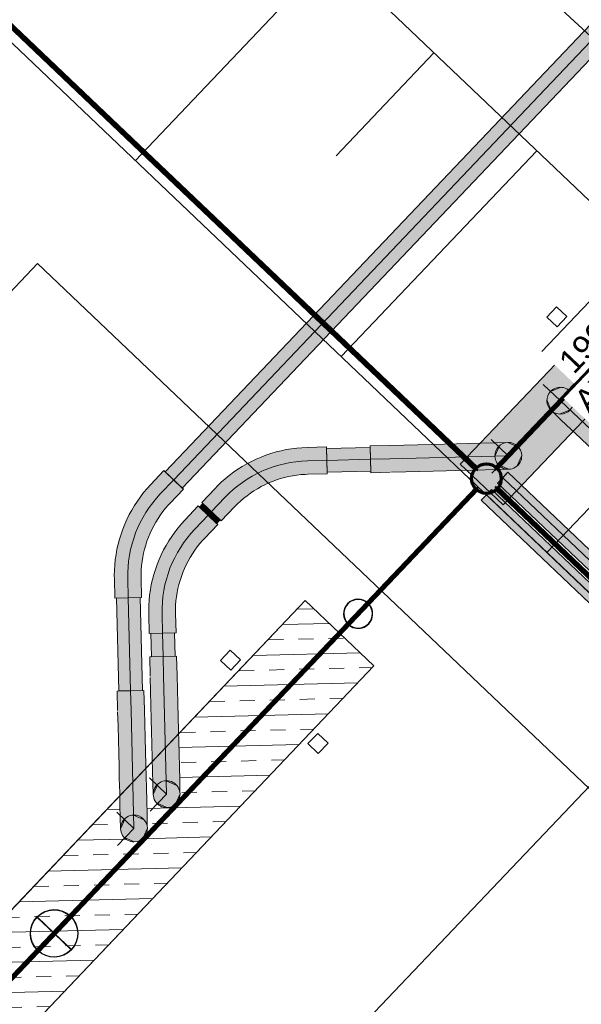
# Model space of a CAD drawing. Header units: metres. Extents: x 32343130.2 to 32343186.6, y 5699222 to 5699276.9.
# Tile 27 of 43: x 32343162.2 to 32343164.6, y 5699236.1 to 5699240.3. Entities that reach past the tile are written whole.
import ezdxf

# ---------------------------------------------------------------- set-up
doc = ezdxf.new("R2010")
doc.units = ezdxf.units.M
doc.linetypes.add('Mitte 1', pattern=[0.03, 0.012, -0.006, 0.006, -0.006])
for name, color, linetype, lineweight in [('0-1', 7, 'Continuous', 5), ('A-ANNO-NOTE-1', 7, 'Continuous', 9), ('A-DETL-MBND', 7, 'Continuous', 18), ('E-ELEC-EQPM', 7, 'Continuous', 18), ('E-POWR-CNTR', 7, 'Mitte 1', 25), ('G-ANNO-SYMB-1', 7, 'Continuous', 9)]:
    doc.layers.add(name, color=color, linetype=linetype, lineweight=lineweight)
for name, color, linetype, lineweight, true_color in [('A-DETL-MBND-1', 7, 'Continuous', 5, 0xcccccc), ('A-DETL-MBND-2', 1, 'Continuous', 5, 0xff0000), ('A-DETL-MBND-3', 4, 'Continuous', 5, 0x00ffff), ('A-DETL-MBND-6', 4, 'Continuous', 18, 0x00ffff), ('A-FLOR-HRAL-1', 7, 'Continuous', 5, 0xcccccc), ('A-FLOR-HRAL-2', 7, 'Continuous', 9, 0xcccccc), ('A-GENM-1', 7, 'Continuous', 5, 0xcccccc), ('A-GENM-2', 7, 'Continuous', 25, 0xcccccc), ('A-GENM-3', 7, 'Continuous', 25, 0xcce5f2), ('A-MASS-1', 7, 'Continuous', 9, 0xcccccc), ('A-MASS-2', 7, 'Continuous', 5, 0xcccccc), ('E-ELEC-EQPM-1', 1, 'Continuous', 18, 0xff0000), ('E-POWR-CNDT-1', 7, 'Continuous', 70, 0x008040), ('E-POWR-CNTR-1', 7, 'Mitte 1', 70, 0x008040), ('E-POWR-DROP-1', 4, 'Continuous', 35, 0x00ffff), ('G-IMPT-1', 7, 'Continuous', 70, 0x008040), ('S-FNDN-1', 7, 'Continuous', 5, 0xcccccc), ('S-FNDN-2', 7, 'Continuous', 25, 0xcccccc)]:
    doc.layers.add(name, color=color, linetype=linetype, lineweight=lineweight, true_color=true_color)
doc.styles.add('Arial', font='arial.ttf', dxfattribs={"height": 0.1})

# ---------------------------------------------------------------- blocks, each defined once
blk = doc.blocks.new('construction-roof-accessories--rheinzink-rzk010053 - construction-roof-accessories--rheinzink-rzk010053-3233983-TGA_190_LP5_GR_FU-TGA-01_G_')
at = {"layer": 'A-GENM-1'}
for start, end in [(90, 270), (270, 90)]:
    blk.add_arc((0, 0), 0.0613, start, end, dxfattribs=at)
for start_param, end_param in [(0, 3.141593), (3.141593, 6.283185)]:
    blk.add_ellipse((0, 0), major_axis=(0, 0.0605), ratio=1, start_param=start_param, end_param=end_param, dxfattribs=at)
at = {"layer": 'A-GENM-2'}
for start, end in [(90, 270), (270, 90)]:
    blk.add_arc((0, 0), 0.0613, start, end, dxfattribs=at)
for start_param, end_param in [(0, 3.141593), (3.141593, 6.283185)]:
    blk.add_ellipse((0, 0), major_axis=(0, 0.0605), ratio=1, start_param=start_param, end_param=end_param, dxfattribs=at)
blk = doc.blocks.new('Einfügepunkt - Einfügepunkt-1186031-TGA_190_LP5_GR_FU-TGA-01_G_')
at = {"layer": 'A-DETL-MBND-1'}
for p, q in [((0, 0.1), (0, 0)), ((-0.1, 0), (0, 0)), ((0, 0), (0, -0.1)), ((0, 0), (0.1, 0))]:
    blk.add_line(p, q, dxfattribs=at)
blk.add_ellipse((0, 0), major_axis=(0.1, 0), ratio=1, dxfattribs=at)
blk = doc.blocks.new('Einfügepunkt - Einfügepunkt-V1-TGA_190_LP5_GR_FU-TGA-01_G_')
at = {"layer": 'A-GENM-3'}
for p, q in [((0, 0.1), (0, 0)), ((-0.1, 0), (0, 0)), ((0, 0), (0, -0.1)), ((0, 0), (0.1, 0))]:
    blk.add_line(p, q, dxfattribs=at)
blk.add_ellipse((0, 0), major_axis=(0.1, 0), ratio=1, dxfattribs=at)
blk = doc.blocks.new('Familie1 - Familie1-3512655-TGA_190_LP5_GR_FU-TGA-01_G_')
at = {"layer": 'A-DETL-MBND-1'}
blk.add_line((0, -0.5), (28.1, -0.5), dxfattribs=at)
blk = doc.blocks.new('Aushub - Aushub-3443405-TGA_190_LP5_GR_FU-TGA-01_G_')
at = {"layer": 'A-MASS-2'}
for p, q in [((84.9163, -9.5154), (85.7435, -8.646)), ((85.7646, -9.4943), (86.1782, -9.0596)), ((85.7857, -10.3425), (86.6129, -9.4731)), ((86.634, -10.3214), (87.0476, -9.8867)), ((86.6551, -11.1696), (87.4823, -10.3002))]:
    blk.add_line(p, q, dxfattribs=at)
blk = doc.blocks.new('Geländer - 60-4048510-TGA_190_LP5_GR_FU-TGA-01_G_')
at = {"layer": 'A-FLOR-HRAL-1'}
for p, q in [((-0.03, -0.03), (-0.03, 0.03)), ((-0.03, 0.03), (0.03, 0.03)), ((0.03, 0.03), (0.03, -0.03)), ((0.03, -0.03), (-0.03, -0.03))]:
    blk.add_line(p, q, dxfattribs=at)
at = {"layer": 'A-FLOR-HRAL-2'}
for p, q in [((0.03, 0.03), (-0.03, 0.03)), ((-0.03, 0.03), (-0.03, -0.03)), ((0.03, -0.03), (0.03, 0.03)), ((-0.03, -0.03), (0.03, -0.03))]:
    blk.add_line(p, q, dxfattribs=at)
blk = doc.blocks.new('Geländer - Geländer-4039665-TGA_190_LP5_GR_FU-TGA-01_G_')
for p, rotation in [((86.6975, -10.1748), 316.4272566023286), ((85.319, -11.6238), 316.4272566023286), ((85.6885, -11.9753), 136.4272566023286)]:
    blk.add_blockref('Geländer - 60-4048510-TGA_190_LP5_GR_FU-TGA-01_G_', p, dxfattribs=dict(rotation=rotation))
blk = doc.blocks.new('ARC_190_LPX_FM_Stellplätze_rvt-1-TGA_190_LP5_GR_FU-TGA-01_G_')
at = {"layer": 'S-FNDN-1'}
h = blk.add_hatch(dxfattribs=at)
h.set_pattern_fill('FP_1', color=256, style=0, pattern_type=2)
h.set_pattern_definition([(1.427, (32343078.039, 5699248.927), (-0.00316272, 0.12696061), []), (1.427, (32343078.104, 5699248.865), (-0.00316272, 0.12696061), [0.0635, -0.0635])])
h.paths.add_polyline_path([(32343160.9894, 5699235.2778), (32343161.2792, 5699235.0021), (32343163.6917, 5699237.5378), (32343163.4019, 5699237.8136), (32343162.8663, 5699237.2501), (32343162.8682, 5699237.1745), (32343162.8727, 5699236.9974), (32343162.8712, 5699236.9827), (32343162.8658, 5699236.9689), (32343162.8571, 5699236.9569), (32343162.8456, 5699236.9476), (32343162.8308, 5699236.9414), (32343162.8175, 5699236.9393), (32343162.8028, 5699236.9409), (32343162.789, 5699236.9462), (32343162.777, 5699236.9549), (32343162.7677, 5699236.9665), (32343162.7617, 5699236.98), (32343162.7594, 5699236.9946), (32343162.759, 5699237.0131), (32343162.7564, 5699237.1196), (32343162.756, 5699237.1347), (32343162.7283, 5699237.1056), (32343162.7342, 5699236.8466), (32343162.7333, 5699236.8378), (32343162.728, 5699236.824), (32343162.7193, 5699236.812), (32343162.7078, 5699236.8027), (32343162.693, 5699236.7965), (32343162.6796, 5699236.7944), (32343162.6649, 5699236.796), (32343162.6511, 5699236.8013), (32343162.6392, 5699236.81), (32343162.6299, 5699236.8216), (32343162.6239, 5699236.8351), (32343162.6216, 5699236.8497), (32343162.6211, 5699236.8747), (32343162.6171, 5699236.9886), (32343161.8518, 5699236.1843)])
at = {"layer": 'A-DETL-MBND-1'}
for p, q in [((32343162.2709, 5699239.2362), (32343159.5138, 5699236.3382)), ((32343159.5138, 5699236.3382), (32343162.2709, 5699239.2362)), ((32343162.2713, 5699239.2358), (32343159.5142, 5699236.3378)), ((32343159.5142, 5699236.3378), (32343162.2713, 5699239.2358)), ((32343165.1689, 5699236.4791), (32343162.2709, 5699239.2362)), ((32343162.2709, 5699239.2362), (32343162.2713, 5699239.2358)), ((32343162.2713, 5699239.2358), (32343165.1689, 5699236.4791)), ((32343165.1689, 5699236.4791), (32343162.2713, 5699239.2358)), ((32343162.2713, 5699239.2358), (32343165.1693, 5699236.4787))]:
    blk.add_line(p, q, dxfattribs=at)
at = {"layer": 'A-MASS-1'}
blk.add_line((32343173.5085, 5699231.0275), (32343139.0227, 5699263.8366), dxfattribs=at)
at = {"layer": 'A-MASS-2'}
blk.add_line((32343171.8123, 5699230.9852), (32343139.065, 5699262.1404), dxfattribs=at)
at = {"layer": 'S-FNDN-1'}
for p, q in [((32343160.9894, 5699235.2778), (32343163.4019, 5699237.8136)), ((32343163.4019, 5699237.8136), (32343163.6917, 5699237.5378)), ((32343163.6917, 5699237.5378), (32343161.2792, 5699235.0021))]:
    blk.add_line(p, q, dxfattribs=at)
at = {"layer": 'S-FNDN-2'}
for p, q in [((32343163.4019, 5699237.8136), (32343160.9894, 5699235.2778)), ((32343163.6917, 5699237.5378), (32343163.4019, 5699237.8136)), ((32343161.2792, 5699235.0021), (32343163.6917, 5699237.5378))]:
    blk.add_line(p, q, dxfattribs=at)
at = {"layer": 'A-FLOR-HRAL-1'}
blk.add_blockref('Geländer - Geländer-4039665-TGA_190_LP5_GR_FU-TGA-01_G_', (32343077.7673, 5699249.1855), dxfattribs=at)
at = {"layer": 'A-GENM-1'}
for name, p, rotation in [('Familie1 - Familie1-3512655-TGA_190_LP5_GR_FU-TGA-01_G_', (32343156.4002, 5699248.4652), 317.2389160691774), ('construction-roof-accessories--rheinzink-rzk010053 - construction-roof-accessories--rheinzink-rzk010053-3233983-TGA_190_LP5_GR_FU-TGA-01_G_', (32343163.6253, 5699237.7574), 316.4272566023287), ('Einfügepunkt - Einfügepunkt-V1-TGA_190_LP5_GR_FU-TGA-01_G_', (32343162.3405, 5699236.4078), 226.4272566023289), ('Einfügepunkt - Einfügepunkt-1186031-TGA_190_LP5_GR_FU-TGA-01_G_', (32343162.3413, 5699236.4087), 316.4272566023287), ('Einfügepunkt - Einfügepunkt-1186031-TGA_190_LP5_GR_FU-TGA-01_G_', (32343162.3417, 5699236.4083), 316.4272566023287)]:
    blk.add_blockref(name, p, dxfattribs=dict(at, rotation=rotation))
at = {"layer": 'A-MASS-2'}
blk.add_blockref('Aushub - Aushub-3443405-TGA_190_LP5_GR_FU-TGA-01_G_', (32343077.7673, 5699249.1855), dxfattribs=at)
blk = doc.blocks.new('Schaltschrank - 1460 x 1124 x 250-7616213-TGA_190_LP5_GR_FU-TGA-01_G_')
at = {"layer": 'E-ELEC-EQPM-1'}
blk.add_hatch(color=256, dxfattribs=at).paths.add_polyline_path([(-0.73, 0), (-0.73, -0.25), (0.73, -0.25), (0.73, 0), (-0.6625, 0)])
at = {"layer": 'E-ELEC-EQPM'}
for p, q in [((0.73, 0), (-0.73, 0)), ((-0.73, 0), (-0.73, -0.25)), ((-0.73, -0.25), (-0.73, 0)), ((-0.73, 0), (0.73, 0)), ((0.73, -0.25), (0.73, 0)), ((0.73, 0), (0.73, -0.25)), ((-0.73, -0.25), (0.73, -0.25)), ((0.73, -0.25), (-0.73, -0.25))]:
    blk.add_line(p, q, dxfattribs=at)
blk = doc.blocks.new('Leerrohr-Verteilerkasten - Kreuzstück - PVC1 - Fundamenterder-7476046-TGA_190_LP5_GR_FU-TGA-01_G_')
at = {"layer": 'G-IMPT-1'}
blk.add_hatch(color=256, dxfattribs=at).paths.add_polyline_path([(0.0625, 0), (0.0604, 0.0162), (0.0541, 0.0313), (0.0442, 0.0442), (0.032, 0.0536), (0.032, -0.0536), (0.0442, -0.0442), (0.0541, -0.0313), (0.0604, -0.0162)])
blk.add_circle((0, 0), 0.0625, dxfattribs=at)
blk = doc.blocks.new('Leerrohr-Bogen - ohne Formteile - Standard-V17-TGA_190_LP5_GR_FU-TGA-01_G_')
at = {"layer": 'A-DETL-MBND-6'}
for points in [[(32343163.678, 5699238.4096), (32343163.7598, 5699238.4117), (32343163.7584, 5699238.4683), (32343163.6766, 5699238.4663), (32343163.6776, 5699238.4243)], [(32343163.7598, 5699238.4117), (32343164.0859, 5699238.4198), (32343164.1411, 5699238.4778), (32343163.9365, 5699238.4727), (32343163.7584, 5699238.4683), (32343163.7594, 5699238.4263)], [(32343163.6794, 5699238.353), (32343163.7612, 5699238.355), (32343163.7598, 5699238.4117), (32343163.678, 5699238.4096), (32343163.6793, 5699238.3549)], [(32343163.7612, 5699238.355), (32343163.8742, 5699238.3579), (32343164.0833, 5699238.3638), (32343164.0569, 5699238.3893), (32343164.0859, 5699238.4198), (32343163.7598, 5699238.4117), (32343163.7611, 5699238.357)]]:
    blk.add_hatch(color=256, dxfattribs=at).paths.add_polyline_path(points)
at = {"layer": 'A-DETL-MBND'}
for p, q in [((32343163.7584, 5699238.4683), (32343163.6766, 5699238.4663)), ((32343163.6766, 5699238.4663), (32343163.678, 5699238.4096)), ((32343163.678, 5699238.4096), (32343163.6794, 5699238.353)), ((32343163.6794, 5699238.353), (32343163.7612, 5699238.355))]:
    blk.add_line(p, q, dxfattribs=at)
at = {"layer": 'A-DETL-MBND', "flags": 128}
for points in [[(32343163.7584, 5699238.4683), (32343163.8182, 5699238.4698), (32343163.8772, 5699238.4713), (32343163.9344, 5699238.4727), (32343163.9892, 5699238.4741), (32343164.0406, 5699238.4754), (32343164.0879, 5699238.4766), (32343164.1436, 5699238.4779), (32343164.1992, 5699238.4793), (32343164.2471, 5699238.4805)], [(32343164.203, 5699238.4227), (32343164.2224, 5699238.4669)], [(32343164.2582, 5699238.4808), (32343164.3024, 5699238.4613)], [(32343164.3163, 5699238.4256), (32343164.2968, 5699238.3814)], [(32343164.261, 5699238.3675), (32343164.2168, 5699238.387)], [(32343164.261, 5699238.3675), (32343164.2134, 5699238.3663), (32343164.1621, 5699238.365), (32343164.1094, 5699238.3637), (32343164.0478, 5699238.3622), (32343163.9968, 5699238.3609), (32343163.9423, 5699238.3595), (32343163.8852, 5699238.3581), (32343163.8264, 5699238.3567), (32343163.7666, 5699238.3552)]]:
    blk.add_lwpolyline(points, dxfattribs=at)
at = {"layer": 'A-DETL-MBND'}
for major_axis, start_param, end_param in [((-0.0194, 0.0532), 4.387474, 7.529066), ((-0.0007, 0.0567), 1.583251, 4.724844)]:
    blk.add_ellipse((32343164.2596, 5699238.4241), major_axis=major_axis, ratio=1, start_param=start_param, end_param=end_param, dxfattribs=at)
blk = doc.blocks.new('Leerrohr-Bogen - ohne Formteile - Standard-7626668-TGA_190_LP5_GR_FU-TGA-01_G_')
at = {"layer": 'A-DETL-MBND-6'}
for points in [[(0.2444, 0.1642), (0.1642, 0.2444), (0.1064, 0.1865), (0.1865, 0.1064), (0.243, 0.1629)], [(0.1865, 0.1064), (0.1064, 0.1865), (0.0535, 0.1413), (-0.0058, 0.105), (-0.0736, 0.0775), (-0.1378, 0.0621), (-0.2071, 0.0567), (-0.2071, -0.0567), (-0.1344, -0.0519), (-0.063, -0.0377), (0.0091, -0.0127), (0.0712, 0.0179), (0.1318, 0.0584), (0.1852, 0.1052)], [(-0.2071, 0.0099), (-0.2071, 0.0567), (-0.2889, 0.0567), (-0.2889, -0.0567), (-0.2071, -0.0567), (-0.2071, 0)]]:
    blk.add_hatch(color=256, dxfattribs=at).paths.add_polyline_path(points)
at = {"layer": 'A-DETL-MBND'}
for p, q in [((0.1642, 0.2444), (0.1064, 0.1865)), ((0.2444, 0.1642), (0.1642, 0.2444)), ((0.2444, 0.1642), (0.1642, 0.2444)), ((0.1865, 0.1064), (0.2444, 0.1642)), ((-0.2071, 0.0567), (-0.2889, 0.0567)), ((-0.2889, 0.0567), (-0.2889, -0.0567)), ((-0.2889, 0.0567), (-0.2889, -0.0567)), ((-0.2889, -0.0567), (-0.2071, -0.0567))]:
    blk.add_line(p, q, dxfattribs=at)
at = {"layer": 'A-DETL-MBND', "flags": 128}
for points in [[(0.1064, 0.1865), (0.0936, 0.1742), (0.0803, 0.1625), (0.0666, 0.1512), (0.0524, 0.1406), (0.0378, 0.1305), (0.0229, 0.121), (0.0075, 0.1121), (-0.0082, 0.1038), (-0.0242, 0.0962), (-0.0404, 0.0892), (-0.057, 0.0829), (-0.0738, 0.0772), (-0.0908, 0.0722), (-0.108, 0.0679), (-0.1254, 0.0643), (-0.1429, 0.0613), (-0.1605, 0.0591), (-0.1781, 0.0576), (-0.1958, 0.0568), (-0.2071, 0.0567)], [(-0.2071, -0.0567), (-0.1848, -0.0562), (-0.1626, -0.0549), (-0.1405, -0.0527), (-0.1184, -0.0496), (-0.0965, -0.0456), (-0.0748, -0.0407), (-0.0533, -0.035), (-0.032, -0.0284), (-0.011, -0.021), (0.0097, -0.0127), (0.03, -0.0036), (0.05, 0.0062), (0.0695, 0.0169), (0.0886, 0.0284), (0.1072, 0.0406), (0.1253, 0.0535), (0.1429, 0.0671), (0.16, 0.0815), (0.1764, 0.0965), (0.1865, 0.1064)]]:
    blk.add_lwpolyline(points, dxfattribs=at)
blk = doc.blocks.new('Leerrohr-Bogen - ohne Formteile - Standard-V18-TGA_190_LP5_GR_FU-TGA-01_G_')
at = {"layer": 'A-DETL-MBND-6'}
for points in [[(0.1656, 0.243), (0.1642, 0.2444), (0.1064, 0.1865), (0.1865, 0.1064), (0.2444, 0.1642), (0.166, 0.2426)], [(0.1064, 0.1865), (0.0535, 0.1413), (-0.0058, 0.105), (-0.0701, 0.0784), (-0.1378, 0.0621), (-0.2071, 0.0567), (-0.2071, -0.0567), (-0.1331, -0.0516), (-0.063, -0.0377), (0.0081, -0.0132), (0.0743, 0.02), (0.1318, 0.0584), (0.1865, 0.1064), (0.1075, 0.1854)], [(-0.2071, 0.0567), (-0.2889, 0.0567), (-0.2889, -0.0567), (-0.2071, -0.0567), (-0.2071, 0.0547)]]:
    blk.add_hatch(color=256, dxfattribs=at).paths.add_polyline_path(points)
at = {"layer": 'A-DETL-MBND'}
for p, q in [((0.1642, 0.2444), (0.1064, 0.1865)), ((0.2444, 0.1642), (0.1642, 0.2444)), ((0.2444, 0.1642), (0.1642, 0.2444)), ((0.1865, 0.1064), (0.2444, 0.1642)), ((-0.2071, 0.0567), (-0.2889, 0.0567)), ((-0.2889, 0.0567), (-0.2889, -0.0567)), ((-0.2889, 0.0567), (-0.2889, -0.0567)), ((-0.2889, -0.0567), (-0.2071, -0.0567))]:
    blk.add_line(p, q, dxfattribs=at)
at = {"layer": 'A-DETL-MBND', "flags": 128}
for points in [[(0.1064, 0.1865), (0.0936, 0.1742), (0.0803, 0.1625), (0.0666, 0.1512), (0.0524, 0.1406), (0.0378, 0.1305), (0.0229, 0.121), (0.0075, 0.1121), (-0.0082, 0.1038), (-0.0242, 0.0962), (-0.0404, 0.0892), (-0.057, 0.0829), (-0.0738, 0.0772), (-0.0908, 0.0722), (-0.108, 0.0679), (-0.1254, 0.0643), (-0.1429, 0.0613), (-0.1605, 0.0591), (-0.1781, 0.0576), (-0.1958, 0.0568), (-0.2071, 0.0567)], [(-0.2071, -0.0567), (-0.1848, -0.0562), (-0.1626, -0.0549), (-0.1405, -0.0527), (-0.1184, -0.0496), (-0.0965, -0.0456), (-0.0748, -0.0407), (-0.0533, -0.035), (-0.032, -0.0284), (-0.011, -0.021), (0.0097, -0.0127), (0.03, -0.0036), (0.05, 0.0062), (0.0695, 0.0169), (0.0886, 0.0284), (0.1072, 0.0406), (0.1253, 0.0535), (0.1429, 0.0671), (0.16, 0.0815), (0.1764, 0.0965), (0.1865, 0.1064)]]:
    blk.add_lwpolyline(points, dxfattribs=at)
blk = doc.blocks.new('Leerrohr-Bogen - ohne Formteile - Standard-V19-TGA_190_LP5_GR_FU-TGA-01_G_')
at = {"layer": 'A-DETL-MBND-6'}
for points in [[(32343164.9416, 5699238.8386), (32343165.152, 5699238.6384), (32343165.1911, 5699238.6795), (32343165.1148, 5699238.752), (32343164.945, 5699238.9134), (32343164.9215, 5699238.9354), (32343164.8827, 5699238.8946), (32343164.9249, 5699238.8545)], [(32343165.1129, 5699238.5973), (32343165.152, 5699238.6384), (32343164.8827, 5699238.8946), (32343164.8437, 5699238.8536), (32343165.071, 5699238.6377)], [(32343165.152, 5699238.6384), (32343165.2113, 5699238.582), (32343165.2503, 5699238.6231), (32343165.1908, 5699238.6792), (32343165.1598, 5699238.6466)], [(32343165.1484, 5699238.5636), (32343165.1722, 5699238.5409), (32343165.2113, 5699238.582), (32343165.152, 5699238.6384), (32343165.1129, 5699238.5973)]]:
    blk.add_hatch(color=256, dxfattribs=at).paths.add_polyline_path(points)
at = {"layer": 'A-DETL-MBND'}
for p, q in [((32343165.2503, 5699238.6231), (32343165.1911, 5699238.6795)), ((32343165.1129, 5699238.5973), (32343165.1722, 5699238.5409)), ((32343165.2113, 5699238.582), (32343165.2503, 5699238.6231)), ((32343165.1722, 5699238.5409), (32343165.2113, 5699238.582))]:
    blk.add_line(p, q, dxfattribs=at)
at = {"layer": 'A-DETL-MBND', "flags": 128}
for points in [[(32343164.7487, 5699239.0221), (32343164.7937, 5699239.0396)], [(32343164.8288, 5699239.0241), (32343164.8463, 5699238.9791)], [(32343164.8288, 5699239.0241), (32343164.8633, 5699238.9913), (32343164.9005, 5699238.9559), (32343164.9387, 5699238.9196), (32343164.9833, 5699238.8771), (32343165.0203, 5699238.8419), (32343165.0598, 5699238.8043), (32343165.1012, 5699238.765), (32343165.1438, 5699238.7244), (32343165.1871, 5699238.6832)], [(32343164.7507, 5699238.942), (32343164.7332, 5699238.987)], [(32343165.1129, 5699238.5973), (32343165.0696, 5699238.6386), (32343165.0268, 5699238.6793), (32343164.9853, 5699238.7187), (32343164.9457, 5699238.7565), (32343164.9084, 5699238.7919), (32343164.8741, 5699238.8246), (32343164.8337, 5699238.863), (32343164.7934, 5699238.9013), (32343164.7587, 5699238.9343)], [(32343164.8308, 5699238.944), (32343164.7858, 5699238.9265)]]:
    blk.add_lwpolyline(points, dxfattribs=at)
at = {"layer": 'A-DETL-MBND'}
for major_axis, start_param, end_param in [((-0.0377, 0.0423), 0.083404, 3.224996), ((-0.0137, 0.055), 3.707622, 6.849215)]:
    blk.add_ellipse((32343164.7897, 5699238.983), major_axis=major_axis, ratio=1, start_param=start_param, end_param=end_param, dxfattribs=at)
blk = doc.blocks.new('Leerrohr-Bogen - ohne Formteile - Standard-V22-TGA_190_LP5_GR_FU-TGA-01_G_')
at = {"layer": 'A-DETL-MBND-6'}
for points in [[(32343162.747, 5699237.4944), (32343162.8036, 5699237.4958), (32343162.8016, 5699237.5776), (32343162.7449, 5699237.5762), (32343162.7469, 5699237.4964)], [(32343162.8036, 5699237.4958), (32343162.8603, 5699237.4973), (32343162.8582, 5699237.5791), (32343162.8016, 5699237.5776), (32343162.8033, 5699237.5105)], [(32343162.7594, 5699236.9946), (32343162.761, 5699237.0093), (32343162.7663, 5699237.0231), (32343162.775, 5699237.0351), (32343162.7865, 5699237.0444), (32343162.8013, 5699237.0506), (32343162.8147, 5699237.0527), (32343162.8036, 5699237.4958), (32343162.747, 5699237.4944), (32343162.7518, 5699237.3082), (32343162.7589, 5699237.0168), (32343162.7595, 5699237.0011)]]:
    blk.add_hatch(color=256, dxfattribs=at).paths.add_polyline_path(points)
h = blk.add_hatch(color=256, dxfattribs=at)
h.paths.add_polyline_path([(32343162.8727, 5699236.9974), (32343162.8722, 5699237.0156), (32343162.87, 5699237.1014), (32343162.8647, 5699237.3175), (32343162.8603, 5699237.4973), (32343162.8036, 5699237.4958), (32343162.8147, 5699237.0527), (32343162.8294, 5699237.0511), (32343162.8432, 5699237.0458), (32343162.8551, 5699237.0371), (32343162.8644, 5699237.0256), (32343162.8706, 5699237.0108), (32343162.8718, 5699237.0033)])
h.paths.add_polyline_path([(32343162.8428, 5699237.0564), (32343162.8428, 5699237.0564), (32343162.8515, 5699237.0545)])
h = blk.add_hatch(color=256, dxfattribs=at)
h.paths.add_polyline_path([(32343162.777, 5699236.9549), (32343162.789, 5699236.9462), (32343162.8041, 5699236.9408), (32343162.8175, 5699236.9393), (32343162.8321, 5699236.9416), (32343162.8456, 5699236.9476), (32343162.8571, 5699236.9569), (32343162.8658, 5699236.9689), (32343162.8713, 5699236.984), (32343162.8727, 5699236.9974), (32343162.8699, 5699237.0132), (32343162.8633, 5699237.0269), (32343162.8551, 5699237.0371), (32343162.8432, 5699237.0458), (32343162.8281, 5699237.0512), (32343162.8147, 5699237.0527), (32343162.7989, 5699237.0498), (32343162.7852, 5699237.0433), (32343162.775, 5699237.0351), (32343162.7663, 5699237.0231), (32343162.7609, 5699237.008), (32343162.7594, 5699236.9946), (32343162.7617, 5699236.98), (32343162.7677, 5699236.9665)])
h.paths.add_polyline_path([(32343162.7816, 5699236.9598), (32343162.7734, 5699236.9699), (32343162.7681, 5699236.9819), (32343162.7661, 5699236.9948), (32343162.7675, 5699237.0077), (32343162.7722, 5699237.0199), (32343162.7799, 5699237.0305), (32343162.79, 5699237.0387), (32343162.8019, 5699237.044), (32343162.8148, 5699237.046), (32343162.8285, 5699237.0443), (32343162.84, 5699237.0399), (32343162.8505, 5699237.0322), (32343162.8587, 5699237.0221), (32343162.864, 5699237.0101), (32343162.8661, 5699236.9972), (32343162.8647, 5699236.9843), (32343162.86, 5699236.9721), (32343162.8523, 5699236.9615), (32343162.8421, 5699236.9533), (32343162.8302, 5699236.948), (32343162.8155, 5699236.9462), (32343162.8043, 5699236.9474), (32343162.7922, 5699236.9521), (32343162.7888, 5699236.9546)])
at = {"layer": 'A-DETL-MBND'}
for p, q in [((32343162.8016, 5699237.5776), (32343162.7449, 5699237.5762)), ((32343162.7449, 5699237.5762), (32343162.747, 5699237.4944)), ((32343162.8582, 5699237.5791), (32343162.8016, 5699237.5776)), ((32343162.8603, 5699237.4973), (32343162.8582, 5699237.5791))]:
    blk.add_line(p, q, dxfattribs=at)
at = {"layer": 'A-DETL-MBND', "flags": 128}
for points in [[(32343162.7594, 5699236.9946), (32343162.7582, 5699237.0422), (32343162.757, 5699237.0935), (32343162.7556, 5699237.1462), (32343162.7541, 5699237.2078), (32343162.7528, 5699237.2588), (32343162.7515, 5699237.3133), (32343162.7501, 5699237.3704), (32343162.7486, 5699237.4292), (32343162.7471, 5699237.489)], [(32343162.8603, 5699237.4973), (32343162.8618, 5699237.4374), (32343162.8632, 5699237.3784), (32343162.8647, 5699237.3212), (32343162.866, 5699237.2664), (32343162.8673, 5699237.215), (32343162.8685, 5699237.1677), (32343162.8699, 5699237.112), (32343162.8713, 5699237.0564), (32343162.8725, 5699237.0085)], [(32343162.7594, 5699236.9946), (32343162.7789, 5699237.0388)], [(32343162.8147, 5699237.0527), (32343162.8588, 5699237.0332)], [(32343162.8727, 5699236.9974), (32343162.8533, 5699236.9532)], [(32343162.8175, 5699236.9393), (32343162.7733, 5699236.9588)]]:
    blk.add_lwpolyline(points, dxfattribs=at)
at = {"layer": 'A-DETL-MBND'}
for major_axis, start_param, end_param in [((-0.0354, 0.0442), 2.491139, 5.632732), ((-0.0007, 0.0567), 0.012455, 3.154048)]:
    blk.add_ellipse((32343162.8161, 5699236.996), major_axis=major_axis, ratio=1, start_param=start_param, end_param=end_param, dxfattribs=at)
blk = doc.blocks.new('Leerrohr-Bogen - ohne Formteile - Standard-V35-TGA_190_LP5_GR_FU-TGA-01_G_')
at = {"layer": 'A-DETL-MBND-6'}
for points in [[(0.2444, 0.1642), (0.1642, 0.2444), (0.1064, 0.1865), (0.1865, 0.1064), (0.243, 0.1629)], [(0.1865, 0.1064), (0.1064, 0.1865), (0.0535, 0.1413), (-0.0058, 0.105), (-0.0736, 0.0775), (-0.1378, 0.0621), (-0.2071, 0.0567), (-0.2071, -0.0567), (-0.1344, -0.0519), (-0.063, -0.0377), (0.0059, -0.0143), (0.0712, 0.0179), (0.1318, 0.0584), (0.1852, 0.1052)], [(-0.2071, 0.0375), (-0.2071, 0.0567), (-0.2889, 0.0567), (-0.2889, -0.0567), (-0.2071, -0.0567), (-0.2071, 0.0283)]]:
    blk.add_hatch(color=256, dxfattribs=at).paths.add_polyline_path(points)
at = {"layer": 'A-DETL-MBND'}
for p, q in [((0.1642, 0.2444), (0.1064, 0.1865)), ((0.2444, 0.1642), (0.1642, 0.2444)), ((0.2444, 0.1642), (0.1642, 0.2444)), ((0.1865, 0.1064), (0.2444, 0.1642)), ((-0.2071, 0.0567), (-0.2889, 0.0567)), ((-0.2889, 0.0567), (-0.2889, -0.0567)), ((-0.2889, 0.0567), (-0.2889, -0.0567)), ((-0.2889, -0.0567), (-0.2071, -0.0567))]:
    blk.add_line(p, q, dxfattribs=at)
at = {"layer": 'A-DETL-MBND', "flags": 128}
for points in [[(0.1064, 0.1865), (0.0936, 0.1742), (0.0803, 0.1625), (0.0666, 0.1512), (0.0524, 0.1406), (0.0378, 0.1305), (0.0229, 0.121), (0.0075, 0.1121), (-0.0082, 0.1038), (-0.0242, 0.0962), (-0.0404, 0.0892), (-0.057, 0.0829), (-0.0738, 0.0772), (-0.0908, 0.0722), (-0.108, 0.0679), (-0.1254, 0.0643), (-0.1429, 0.0613), (-0.1605, 0.0591), (-0.1781, 0.0576), (-0.1958, 0.0568), (-0.2071, 0.0567)], [(-0.2071, -0.0567), (-0.1848, -0.0562), (-0.1626, -0.0549), (-0.1405, -0.0527), (-0.1184, -0.0496), (-0.0965, -0.0456), (-0.0748, -0.0407), (-0.0533, -0.035), (-0.032, -0.0284), (-0.011, -0.021), (0.0097, -0.0127), (0.03, -0.0036), (0.05, 0.0062), (0.0695, 0.0169), (0.0886, 0.0284), (0.1072, 0.0406), (0.1253, 0.0535), (0.1429, 0.0671), (0.16, 0.0815), (0.1764, 0.0965), (0.1865, 0.1064)]]:
    blk.add_lwpolyline(points, dxfattribs=at)
blk = doc.blocks.new('Leerrohr-Bogen - ohne Formteile - Standard-V34-TGA_190_LP5_GR_FU-TGA-01_G_')
at = {"layer": 'A-DETL-MBND-6'}
for points in [[(32343169.8205, 5699244.8777), (32343169.9023, 5699244.8797), (32343169.9009, 5699244.9364), (32343169.8191, 5699244.9344), (32343169.8201, 5699244.8924)], [(32343169.9023, 5699244.8797), (32343170.3455, 5699244.8908), (32343170.3471, 5699244.9055), (32343170.3524, 5699244.9193), (32343170.3611, 5699244.9313), (32343170.374, 5699244.9412), (32343170.3874, 5699244.9467), (32343170.4007, 5699244.9488), (32343170.3757, 5699244.9481), (32343170.2347, 5699244.9446), (32343169.9009, 5699244.9364), (32343169.9019, 5699244.8944)], [(32343169.8219, 5699244.821), (32343169.9037, 5699244.8231), (32343169.9023, 5699244.8797), (32343169.8205, 5699244.8777), (32343169.8219, 5699244.823)], [(32343169.9037, 5699244.8231), (32343170.024, 5699244.8261), (32343170.2445, 5699244.8316), (32343170.4036, 5699244.8355), (32343170.3888, 5699244.8371), (32343170.375, 5699244.8424), (32343170.3631, 5699244.8511), (32343170.3538, 5699244.8626), (32343170.3478, 5699244.8762), (32343170.3455, 5699244.8908), (32343169.9023, 5699244.8797), (32343169.9037, 5699244.825)]]:
    blk.add_hatch(color=256, dxfattribs=at).paths.add_polyline_path(points)
h = blk.add_hatch(color=256, dxfattribs=at)
h.paths.add_polyline_path([(32343170.3631, 5699244.8511), (32343170.375, 5699244.8424), (32343170.3901, 5699244.837), (32343170.4036, 5699244.8355), (32343170.4182, 5699244.8378), (32343170.4317, 5699244.8438), (32343170.4432, 5699244.8531), (32343170.4519, 5699244.8651), (32343170.4574, 5699244.8802), (32343170.4588, 5699244.8936), (32343170.4565, 5699244.9082), (32343170.4505, 5699244.9217), (32343170.4412, 5699244.9332), (32343170.4293, 5699244.942), (32343170.4142, 5699244.9474), (32343170.4007, 5699244.9488), (32343170.3861, 5699244.9465), (32343170.3726, 5699244.9405), (32343170.3611, 5699244.9313), (32343170.3524, 5699244.9193), (32343170.3469, 5699244.9042), (32343170.3455, 5699244.8908), (32343170.3478, 5699244.8762), (32343170.3549, 5699244.8613)])
h.paths.add_polyline_path([(32343170.3677, 5699244.856), (32343170.3595, 5699244.8661), (32343170.3542, 5699244.8781), (32343170.3523, 5699244.8918), (32343170.3535, 5699244.9039), (32343170.3582, 5699244.9161), (32343170.3659, 5699244.9267), (32343170.3761, 5699244.9349), (32343170.388, 5699244.9402), (32343170.4009, 5699244.9422), (32343170.4139, 5699244.9408), (32343170.4261, 5699244.9361), (32343170.4366, 5699244.9284), (32343170.4448, 5699244.9183), (32343170.4501, 5699244.9063), (32343170.452, 5699244.8925), (32343170.4508, 5699244.8805), (32343170.4461, 5699244.8683), (32343170.4384, 5699244.8577), (32343170.4282, 5699244.8495), (32343170.4163, 5699244.8442), (32343170.4034, 5699244.8422), (32343170.3904, 5699244.8436), (32343170.3782, 5699244.8483), (32343170.3701, 5699244.8542)])
at = {"layer": 'A-DETL-MBND'}
for p, q in [((32343169.9009, 5699244.9364), (32343169.8191, 5699244.9344)), ((32343169.8191, 5699244.9344), (32343169.8205, 5699244.8777)), ((32343169.8205, 5699244.8777), (32343169.8219, 5699244.821)), ((32343169.8219, 5699244.821), (32343169.9037, 5699244.8231))]:
    blk.add_line(p, q, dxfattribs=at)
at = {"layer": 'A-DETL-MBND', "flags": 128}
for points in [[(32343169.9009, 5699244.9364), (32343169.9607, 5699244.9379), (32343170.0197, 5699244.9394), (32343170.077, 5699244.9408), (32343170.1317, 5699244.9421), (32343170.1831, 5699244.9434), (32343170.2305, 5699244.9446), (32343170.2861, 5699244.946), (32343170.3417, 5699244.9474), (32343170.3897, 5699244.9486)], [(32343170.3455, 5699244.8908), (32343170.365, 5699244.935)], [(32343170.4007, 5699244.9488), (32343170.4449, 5699244.9294)], [(32343170.4588, 5699244.8936), (32343170.4393, 5699244.8494)], [(32343170.4036, 5699244.8355), (32343170.356, 5699244.8344), (32343170.3046, 5699244.8331), (32343170.252, 5699244.8318), (32343170.1904, 5699244.8302), (32343170.1393, 5699244.829), (32343170.0848, 5699244.8276), (32343170.0278, 5699244.8262), (32343169.9689, 5699244.8247), (32343169.9091, 5699244.8232)], [(32343170.4036, 5699244.8355), (32343170.3594, 5699244.855)]]:
    blk.add_lwpolyline(points, dxfattribs=at)
at = {"layer": 'A-DETL-MBND'}
for major_axis, start_param, end_param in [((-0.0194, 0.0532), 4.387474, 7.529066), ((-0.0007, 0.0567), 1.583251, 4.724844)]:
    blk.add_ellipse((32343170.4021, 5699244.8922), major_axis=major_axis, ratio=1, start_param=start_param, end_param=end_param, dxfattribs=at)

msp = doc.modelspace()

# ---------------------------------------------------------------- hatches: boundary and pattern name
at = {"layer": 'A-DETL-MBND-2'}
for points in [[(32343164.50867, 5699237.8912), (32343171.61938, 5699231.12622), (32343171.64109, 5699231.14904), (32343164.16739, 5699238.25937), (32343164.14568, 5699238.23655), (32343164.32507, 5699238.06588)], [(32343169.95423, 5699232.75388), (32343171.64109, 5699231.14904), (32343171.6628, 5699231.17186), (32343164.24735, 5699238.22677), (32343164.23785, 5699238.21678), (32343164.1796, 5699238.2722), (32343164.16739, 5699238.25937), (32343169.95091, 5699232.75704)], [(32343171.61586, 5699231.26759), (32343171.63757, 5699231.29042), (32343164.29452, 5699238.27636), (32343164.27285, 5699238.25358), (32343171.55457, 5699231.3259)], [(32343171.20907, 5699231.69808), (32343171.63757, 5699231.29042), (32343171.65928, 5699231.31324), (32343164.31628, 5699238.29922), (32343164.29457, 5699238.2764), (32343170.47465, 5699232.39679)]]:
    msp.add_hatch(color=256, dxfattribs=at).paths.add_polyline_path(points)
at = {"layer": 'A-DETL-MBND-3'}
for points in [[(32343162.82781, 5699238.33984), (32343162.84592, 5699238.32261), (32343168.86523, 5699244.64953), (32343168.82901, 5699244.684), (32343162.8097, 5699238.35708), (32343162.82539, 5699238.34214)], [(32343162.8553, 5699238.31369), (32343162.88215, 5699238.28815), (32343168.90146, 5699244.61507), (32343168.86523, 5699244.64953), (32343162.84592, 5699238.32261)], [(32343163.49343, 5699238.40505), (32343163.67797, 5699238.40965), (32343163.67673, 5699238.45963), (32343163.49219, 5699238.45503), (32343163.49311, 5699238.41799)], [(32343163.49468, 5699238.35506), (32343163.67922, 5699238.35966), (32343163.67797, 5699238.40965), (32343163.49343, 5699238.40505), (32343163.49466, 5699238.35599)], [(32343162.95488, 5699238.20791), (32343162.9911, 5699238.17345), (32343163.00545, 5699238.18853), (32343162.96923, 5699238.22299)], [(32343162.9911, 5699238.17345), (32343163.02733, 5699238.13898), (32343163.04168, 5699238.15406), (32343163.00545, 5699238.18853)], [(32343162.61375, 5699237.43149), (32343162.66373, 5699237.43274), (32343162.65397, 5699237.82445), (32343162.60399, 5699237.82321), (32343162.61372, 5699237.43241)], [(32343162.66373, 5699237.43274), (32343162.71372, 5699237.43398), (32343162.70396, 5699237.8257), (32343162.65397, 5699237.82445), (32343162.66337, 5699237.4474)], [(32343162.7516, 5699237.57639), (32343162.80159, 5699237.57764), (32343162.79915, 5699237.67529), (32343162.74917, 5699237.67404), (32343162.75158, 5699237.57731)], [(32343162.80159, 5699237.57764), (32343162.85157, 5699237.57888), (32343162.84914, 5699237.67653), (32343162.79915, 5699237.67529), (32343162.80122, 5699237.5923)]]:
    msp.add_hatch(color=256, dxfattribs=at).paths.add_polyline_path(points)
at = {"layer": 'E-POWR-DROP-1'}
for points in [[(32343162.78161, 5699236.95978), (32343162.79216, 5699236.95209), (32343162.80434, 5699236.9474), (32343162.81732, 5699236.94602), (32343162.83022, 5699236.94804), (32343162.84215, 5699236.95334), (32343162.8523, 5699236.96154), (32343162.85999, 5699236.97209), (32343162.86468, 5699236.98427), (32343162.86606, 5699236.99725), (32343162.86404, 5699237.01014), (32343162.85874, 5699237.02207), (32343162.85054, 5699237.03223), (32343162.83999, 5699237.03991), (32343162.82781, 5699237.04461), (32343162.81483, 5699237.04599), (32343162.80194, 5699237.04396), (32343162.79001, 5699237.03867), (32343162.77985, 5699237.03047), (32343162.77217, 5699237.01992), (32343162.76747, 5699237.00774), (32343162.76609, 5699236.99476), (32343162.76842, 5699236.98118), (32343162.77341, 5699236.96993)], [(32343162.64376, 5699236.81488), (32343162.65431, 5699236.80719), (32343162.66649, 5699236.8025), (32343162.67947, 5699236.80112), (32343162.69236, 5699236.80314), (32343162.70429, 5699236.80844), (32343162.71445, 5699236.81664), (32343162.72213, 5699236.82719), (32343162.72683, 5699236.83937), (32343162.72821, 5699236.85235), (32343162.72618, 5699236.86524), (32343162.72089, 5699236.87717), (32343162.71269, 5699236.88733), (32343162.70214, 5699236.89501), (32343162.68996, 5699236.89971), (32343162.67698, 5699236.90109), (32343162.66408, 5699236.89906), (32343162.65215, 5699236.89377), (32343162.642, 5699236.88557), (32343162.63431, 5699236.87502), (32343162.62962, 5699236.86284), (32343162.62824, 5699236.84986), (32343162.63057, 5699236.83628), (32343162.63556, 5699236.82503)]]:
    msp.add_hatch(color=256, dxfattribs=at).paths.add_polyline_path(points)

# ---------------------------------------------------------------- linework, layer by layer
at = {"layer": 'A-DETL-MBND'}
for p, q in [((32343168.82901, 5699244.684), (32343162.8097, 5699238.35708)), ((32343162.84592, 5699238.32261), (32343168.86523, 5699244.64953)), ((32343162.84592, 5699238.32261), (32343168.86523, 5699244.64953)), ((32343162.88215, 5699238.28815), (32343168.90146, 5699244.61507)), ((32343164.47957, 5699238.657), (32343164.84182, 5699238.31237)), ((32343163.67673, 5699238.45963), (32343163.49219, 5699238.45503)), ((32343163.49219, 5699238.45503), (32343163.49468, 5699238.35506)), ((32343163.67922, 5699238.35966), (32343163.67673, 5699238.45963)), ((32343163.49343, 5699238.40505), (32343163.41164, 5699238.40301)), ((32343163.67797, 5699238.40965), (32343163.49343, 5699238.40505)), ((32343163.67797, 5699238.40965), (32343163.49343, 5699238.40505)), ((32343163.75977, 5699238.41168), (32343163.67797, 5699238.40965)), ((32343164.25961, 5699238.42414), (32343163.75977, 5699238.41168)), ((32343162.8097, 5699238.35708), (32343162.88215, 5699238.28815)), ((32343163.49468, 5699238.35506), (32343163.67922, 5699238.35966)), ((32343164.25803, 5699238.35464), (32343164.2146, 5699238.309)), ((32343164.25803, 5699238.35464), (32343164.23632, 5699238.33182)), ((32343171.65928, 5699231.31324), (32343164.25803, 5699238.35464)), ((32343162.84592, 5699238.32261), (32343162.78953, 5699238.26334)), ((32343164.2146, 5699238.309), (32343171.61586, 5699231.26759)), ((32343171.63757, 5699231.29042), (32343164.23632, 5699238.33182)), ((32343171.63757, 5699231.29042), (32343164.23632, 5699238.33182)), ((32343164.1891, 5699238.28219), (32343164.14568, 5699238.23655)), ((32343164.16739, 5699238.25937), (32343171.64109, 5699231.14904)), ((32343164.16739, 5699238.25937), (32343171.64109, 5699231.14904)), ((32343171.6628, 5699231.17186), (32343164.1891, 5699238.28219)), ((32343162.96923, 5699238.22299), (32343162.95488, 5699238.20791)), ((32343163.04168, 5699238.15406), (32343162.96923, 5699238.22299)), ((32343163.06185, 5699238.2478), (32343163.00545, 5699238.18853)), ((32343164.14568, 5699238.23655), (32343171.61938, 5699231.12622)), ((32343162.95488, 5699238.20791), (32343163.02733, 5699238.13898)), ((32343162.9911, 5699238.17345), (32343163.00545, 5699238.18853)), ((32343162.9911, 5699238.17345), (32343163.00545, 5699238.18853)), ((32343162.9911, 5699238.17345), (32343162.93471, 5699238.11417)), ((32343163.02733, 5699238.13898), (32343163.04168, 5699238.15406)), ((32343162.65193, 5699237.90624), (32343162.65397, 5699237.82445)), ((32343162.70396, 5699237.8257), (32343162.60399, 5699237.82321)), ((32343162.60399, 5699237.82321), (32343162.61375, 5699237.43149)), ((32343162.65397, 5699237.82445), (32343162.66373, 5699237.43274)), ((32343162.65397, 5699237.82445), (32343162.66373, 5699237.43274)), ((32343162.71372, 5699237.43398), (32343162.70396, 5699237.8257)), ((32343162.79711, 5699237.75708), (32343162.79915, 5699237.67529)), ((32343162.84914, 5699237.67653), (32343162.74917, 5699237.67404)), ((32343162.74917, 5699237.67404), (32343162.7516, 5699237.57639)), ((32343162.80159, 5699237.57764), (32343162.79915, 5699237.67529)), ((32343162.80159, 5699237.57764), (32343162.79915, 5699237.67529)), ((32343162.85157, 5699237.57888), (32343162.84914, 5699237.67653)), ((32343162.7516, 5699237.57639), (32343162.85157, 5699237.57888)), ((32343162.80159, 5699237.57764), (32343162.80362, 5699237.49585)), ((32343162.80362, 5699237.49585), (32343162.81608, 5699236.996)), ((32343162.61375, 5699237.43149), (32343162.71372, 5699237.43398)), ((32343162.66577, 5699237.35095), (32343162.66373, 5699237.43274)), ((32343162.67822, 5699236.8511), (32343162.66577, 5699237.35095))]:
    msp.add_line(p, q, dxfattribs=at)
for centre, major_axis, start_param, end_param in [((32343163.4241, 5699237.90317), (-0.19708, 0.45952), 5.9029414, 6.6883396), ((32343163.15178, 5699237.9187), (0.4767, 0.15084), 2.0746483, 2.8600465), ((32343163.29696, 5699237.76953), (0.45952, 0.19708), 1.9759506, 2.7613487)]:
    msp.add_ellipse(centre, major_axis=major_axis, ratio=1, start_param=start_param, end_param=end_param, dxfattribs=at)
at = {"layer": 'E-POWR-CNDT-1'}
for p, q in [((32343158.40988, 5699243.8), (32343164.12329, 5699238.36438)), ((32343164.1288, 5699238.37017), (32343158.41539, 5699243.80579)), ((32343169.22579, 5699243.65075), (32343164.20373, 5699238.37204)), ((32343164.20953, 5699238.36652), (32343169.23158, 5699243.64523)), ((32343164.12329, 5699238.36438), (32343164.12604, 5699238.36727)), ((32343164.12604, 5699238.36727), (32343164.1288, 5699238.37017)), ((32343164.20373, 5699238.37204), (32343164.20663, 5699238.36928)), ((32343164.20663, 5699238.36928), (32343164.20953, 5699238.36652)), ((32343164.12515, 5699238.28945), (32343158.48273, 5699232.35867)), ((32343158.48853, 5699232.35316), (32343164.13095, 5699238.28393)), ((32343164.12805, 5699238.28669), (32343164.12515, 5699238.28945)), ((32343164.13095, 5699238.28393), (32343164.12805, 5699238.28669)), ((32343164.21139, 5699238.29159), (32343164.20588, 5699238.2858)), ((32343164.20588, 5699238.2858), (32343169.91929, 5699232.85018)), ((32343169.9248, 5699232.85597), (32343164.21139, 5699238.29159))]:
    msp.add_line(p, q, dxfattribs=at)
at = {"layer": 'E-POWR-CNTR'}
for p, q in [((32343164.12604, 5699238.36727), (32343158.41264, 5699243.8029)), ((32343164.20663, 5699238.36928), (32343169.22869, 5699243.64799)), ((32343164.51051, 5699238.83461), (32343164.65541, 5699238.69675)), ((32343164.51403, 5699238.69323), (32343164.65189, 5699238.83813)), ((32343164.40705, 5699238.72586), (32343164.55195, 5699238.588)), ((32343164.41057, 5699238.58448), (32343164.54843, 5699238.72938)), ((32343164.47957, 5699238.657), (32343164.4795, 5699238.65693)), ((32343164.18716, 5699238.49307), (32343164.33206, 5699238.35521)), ((32343164.19068, 5699238.35169), (32343164.32854, 5699238.49659)), ((32343164.12805, 5699238.28669), (32343158.48563, 5699232.35592)), ((32343164.20864, 5699238.2887), (32343169.92204, 5699232.85307)), ((32343162.74363, 5699237.06493), (32343162.88853, 5699236.92707)), ((32343162.74715, 5699236.92355), (32343162.885, 5699237.06845)), ((32343162.60577, 5699236.92003), (32343162.75067, 5699236.78217)), ((32343162.60929, 5699236.77865), (32343162.74715, 5699236.92355))]:
    msp.add_line(p, q, dxfattribs=at)
at = {"layer": 'E-POWR-CNTR-1'}
for p, q in [((32343164.12604, 5699238.36727), (32343158.41264, 5699243.8029)), ((32343164.20663, 5699238.36928), (32343169.22869, 5699243.64799)), ((32343164.12805, 5699238.28669), (32343158.48563, 5699232.35592)), ((32343164.20864, 5699238.2887), (32343169.92204, 5699232.85307))]:
    msp.add_line(p, q, dxfattribs=at)

# ---------------------------------------------------------------- block references
at = {"layer": '0-1'}
msp.add_blockref('ARC_190_LPX_FM_Stellplätze_rvt-1-TGA_190_LP5_GR_FU-TGA-01_G_', (0, 0), dxfattribs=at)
at = {"layer": 'A-DETL-MBND'}
for name, p in [('Leerrohr-Bogen - ohne Formteile - Standard-V19-TGA_190_LP5_GR_FU-TGA-01_G_', (-0.20678, -0.21735)), ('Leerrohr-Bogen - ohne Formteile - Standard-V19-TGA_190_LP5_GR_FU-TGA-01_G_', (-0.31017, -0.32602)), ('Leerrohr-Bogen - ohne Formteile - Standard-V17-TGA_190_LP5_GR_FU-TGA-01_G_', (0, 0)), ('Leerrohr-Bogen - ohne Formteile - Standard-V22-TGA_190_LP5_GR_FU-TGA-01_G_', (0, 0))]:
    msp.add_blockref(name, p, dxfattribs=at)
for name, p, rotation in [('Leerrohr-Bogen - ohne Formteile - Standard-V18-TGA_190_LP5_GR_FU-TGA-01_G_', (32343163.2046, 5699238.39785), 181.4272566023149), ('Leerrohr-Bogen - ohne Formteile - Standard-V35-TGA_190_LP5_GR_FU-TGA-01_G_', (32343162.64677, 5699238.11329), 226.427256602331), ('Leerrohr-Bogen - ohne Formteile - Standard-7626668-TGA_190_LP5_GR_FU-TGA-01_G_', (32343162.79196, 5699237.96412), 226.4272566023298), ('Leerrohr-Bogen - ohne Formteile - Standard-V34-TGA_190_LP5_GR_FU-TGA-01_G_', (26643917.78603, 38042407.25325), 269.9999999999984)]:
    msp.add_blockref(name, p, dxfattribs=dict(at, rotation=rotation))
at = {"layer": 'E-ELEC-EQPM', "rotation": 46.42725660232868}
msp.add_blockref('Schaltschrank - 1460 x 1124 x 250-7616213-TGA_190_LP5_GR_FU-TGA-01_G_', (32343164.55989, 5699238.91799), dxfattribs=at)
at = {"layer": 'E-POWR-CNDT-1', "rotation": 226.4272566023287}
msp.add_blockref('Leerrohr-Verteilerkasten - Kreuzstück - PVC1 - Fundamenterder-7476046-TGA_190_LP5_GR_FU-TGA-01_G_', (32343164.16734, 5699238.32799), dxfattribs=at)

# ---------------------------------------------------------------- next in the draw order: texts
at = {"layer": 'A-ANNO-NOTE-1', "insert": (32343164.46422, 5699238.83375), "char_height": 0.1, "width": 0.2886075, "attachment_point": 1, "rotation": 46.42726, "style": 'Arial', "bg_fill": 3, "box_fill_scale": 1.25, "bg_fill_color": 256, "bg_fill_true_color": 13158600, "bg_fill_transparency": 0}
msp.add_mtext('190', dxfattribs=at)

# ---------------------------------------------------------------- next in the draw order: texts
at = {"layer": 'A-ANNO-NOTE-1', "insert": (32343164.5292, 5699238.66694), "char_height": 0.1, "width": 0.4729956, "attachment_point": 1, "rotation": 46.42726, "style": 'Arial', "bg_fill": 3, "box_fill_scale": 1.25, "bg_fill_color": 256, "bg_fill_true_color": 13158600, "bg_fill_transparency": 0}
msp.add_mtext('AV 01', dxfattribs=at)

# ---------------------------------------------------------------- next in the draw order: linework, layer by layer
at = {"layer": 'G-ANNO-SYMB-1'}
msp.add_line((32343176.48314, 5699249.51793), (32343158.53777, 5699230.65548), dxfattribs=at)

doc.saveas('drawing.dxf')
